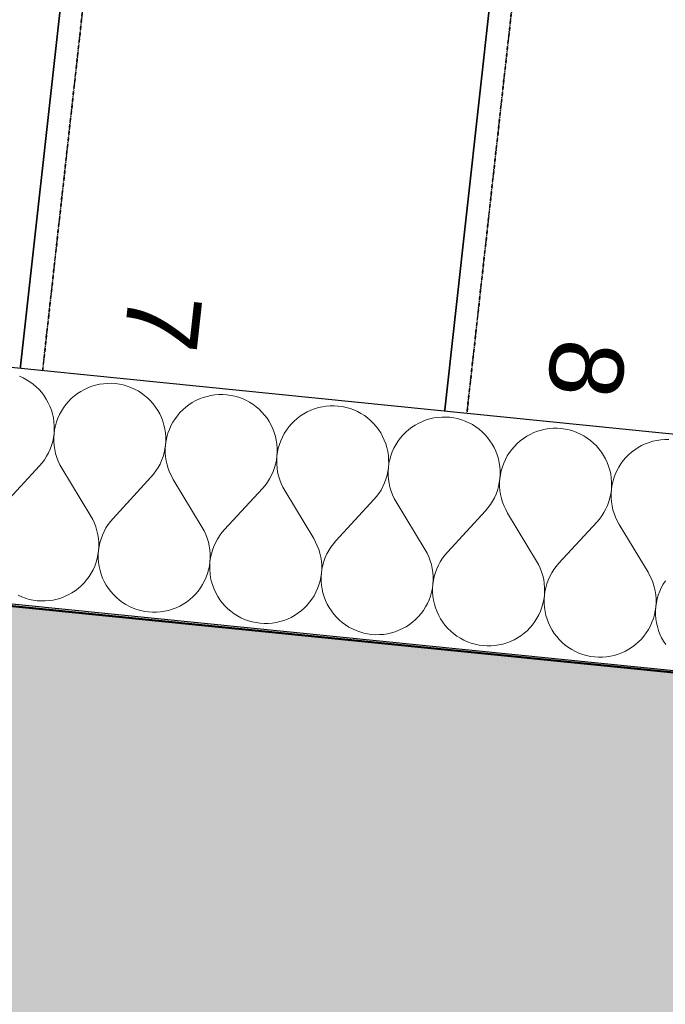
# Model space of a CAD drawing. Header units: millimetres. Extents: x -25972 to 4516, y -2839 to 20217.
# Tile 96 of 114: x -15325 to -14886, y 9234 to 9904. Entities that reach past the tile are written whole.
import ezdxf

# ---------------------------------------------------------------- set-up
doc = ezdxf.new("R2010")
doc.units = ezdxf.units.MM
doc.header["$MEASUREMENT"] = 0
doc.linetypes.add('Wipeout_Contour', pattern=[1000, 0, -1000])
doc.linetypes.add('Čerchovaná M', pattern=[4.5, 2.5, -0.85, 0.3, -0.85])
for name, color, linetype in [('7._POHLED ZÁPADNÍ_1_3D prvky fasada nove', 7, 'Continuous'), ('7._POHLED ZÁPADNÍ_1_Interiér - schodiště', 7, 'Continuous'), ('7._POHLED ZÁPADNÍ_1_Konstrukce - nosné', 7, 'Continuous'), ('7._POHLED ZÁPADNÍ_1_Nové_Interiér - schodiště', 7, 'Continuous'), ('7._POHLED ZÁPADNÍ_1_Nové_Konstrukce - nosné', 7, 'Continuous'), ('7._POHLED ZÁPADNÍ_1_Nové_Výplně – Řezové', 7, 'Continuous'), ('7._POHLED ZÁPADNÍ_1_Výplně – Řezové', 7, 'Continuous')]:
    doc.layers.add(name, color=color, linetype=linetype)
doc.styles.add('GENEROVANÝ_STYL_1', font='txt')

# ---------------------------------------------------------------- blocks, each defined once
blk = doc.blocks.new('*X38', base_point=(-26739.77, -6860.77))
at = {"layer": '7._POHLED ZÁPADNÍ_1_Nové_Výplně – Řezové', "color": 21, "linetype": 'Continuous', "lineweight": 20, "true_color": 0xffaaaa}
for p, q in [((-15322.99, 9659.91), (-15325.47, 9661.02)), ((-15320.59, 9658.62), (-15322.99, 9659.91)), ((-15318.29, 9657.16), (-15320.59, 9658.62)), ((-15316.11, 9655.55), (-15318.29, 9657.16)), ((-15314.04, 9653.78), (-15316.11, 9655.55)), ((-15312.1, 9651.87), (-15314.04, 9653.78)), ((-15310.31, 9649.82), (-15312.1, 9651.87)), ((-15283.68, 9650.71), (-15285.96, 9649.23)), ((-15281.3, 9652.03), (-15283.68, 9650.71)), ((-15278.83, 9653.18), (-15281.3, 9652.03)), ((-15276.29, 9654.15), (-15278.83, 9653.18)), ((-15273.68, 9654.93), (-15276.29, 9654.15)), ((-15271.03, 9655.53), (-15273.68, 9654.93)), ((-15268.34, 9655.93), (-15271.03, 9655.53)), ((-15265.63, 9656.15), (-15268.34, 9655.93)), ((-15262.91, 9656.16), (-15265.63, 9656.15)), ((-15260.19, 9655.99), (-15262.91, 9656.16)), ((-15257.5, 9655.62), (-15260.19, 9655.99)), ((-15254.83, 9655.06), (-15257.5, 9655.62)), ((-15252.22, 9654.31), (-15254.83, 9655.06)), ((-15249.66, 9653.37), (-15252.22, 9654.31)), ((-15247.18, 9652.26), (-15249.66, 9653.37)), ((-15244.79, 9650.97), (-15247.18, 9652.26)), ((-15242.49, 9649.52), (-15244.79, 9650.97)), ((-15308.66, 9647.65), (-15310.31, 9649.82)), ((-15307.18, 9645.37), (-15308.66, 9647.65)), ((-15305.86, 9642.99), (-15307.18, 9645.37)), ((-15292.08, 9643.85), (-15293.84, 9641.78)), ((-15290.17, 9645.79), (-15292.08, 9643.85)), ((-15288.12, 9647.58), (-15290.17, 9645.79)), ((-15285.96, 9649.23), (-15288.12, 9647.58)), ((-15240.3, 9647.9), (-15242.49, 9649.52)), ((-15238.23, 9646.13), (-15240.3, 9647.9)), ((-15236.3, 9644.22), (-15238.23, 9646.13)), ((-15234.5, 9642.17), (-15236.3, 9644.22)), ((-15205.49, 9644.39), (-15207.87, 9643.07)), ((-15203.03, 9645.53), (-15205.49, 9644.39)), ((-15200.48, 9646.5), (-15203.03, 9645.53)), ((-15197.88, 9647.29), (-15200.48, 9646.5)), ((-15195.22, 9647.88), (-15197.88, 9647.29)), ((-15192.53, 9648.29), (-15195.22, 9647.88)), ((-15189.82, 9648.5), (-15192.53, 9648.29)), ((-15187.1, 9648.52), (-15189.82, 9648.5)), ((-15184.39, 9648.34), (-15187.1, 9648.52)), ((-15181.69, 9647.97), (-15184.39, 9648.34)), ((-15179.03, 9647.41), (-15181.69, 9647.97)), ((-15176.41, 9646.66), (-15179.03, 9647.41)), ((-15173.86, 9645.73), (-15176.41, 9646.66)), ((-15171.38, 9644.61), (-15173.86, 9645.73)), ((-15168.98, 9643.32), (-15171.38, 9644.61)), ((-15304.72, 9640.53), (-15305.86, 9642.99)), ((-15303.75, 9637.98), (-15304.72, 9640.53)), ((-15302.97, 9635.38), (-15303.75, 9637.98)), ((-15296.91, 9637.29), (-15298.2, 9634.9)), ((-15295.46, 9639.59), (-15296.91, 9637.29)), ((-15293.84, 9641.78), (-15295.46, 9639.59)), ((-15232.86, 9640.01), (-15234.5, 9642.17)), ((-15231.37, 9637.73), (-15232.86, 9640.01)), ((-15230.06, 9635.35), (-15231.37, 9637.73)), ((-15214.36, 9638.14), (-15216.27, 9636.2)), ((-15212.32, 9639.94), (-15214.36, 9638.14)), ((-15210.15, 9641.58), (-15212.32, 9639.94)), ((-15207.87, 9643.07), (-15210.15, 9641.58)), ((-15166.68, 9641.87), (-15168.98, 9643.32)), ((-15164.49, 9640.25), (-15166.68, 9641.87)), ((-15162.43, 9638.48), (-15164.49, 9640.25)), ((-15160.49, 9636.57), (-15162.43, 9638.48)), ((-15127.22, 9637.89), (-15129.69, 9636.74)), ((-15124.68, 9638.85), (-15127.22, 9637.89)), ((-15122.07, 9639.64), (-15124.68, 9638.85)), ((-15119.42, 9640.23), (-15122.07, 9639.64)), ((-15116.73, 9640.64), (-15119.42, 9640.23)), ((-15114.02, 9640.85), (-15116.73, 9640.64)), ((-15111.3, 9640.87), (-15114.02, 9640.85)), ((-15108.58, 9640.69), (-15111.3, 9640.87)), ((-15105.89, 9640.32), (-15108.58, 9640.69)), ((-15103.22, 9639.76), (-15105.89, 9640.32)), ((-15100.61, 9639.01), (-15103.22, 9639.76)), ((-15098.05, 9638.08), (-15100.61, 9639.01)), ((-15095.57, 9636.96), (-15098.05, 9638.08)), ((-15093.17, 9635.68), (-15095.57, 9636.96)), ((-15302.37, 9632.72), (-15302.97, 9635.38)), ((-15301.97, 9630.03), (-15302.37, 9632.72)), ((-15299.31, 9632.41), (-15300.25, 9629.86)), ((-15298.2, 9634.9), (-15299.31, 9632.41)), ((-15228.91, 9632.88), (-15230.06, 9635.35)), ((-15227.94, 9630.34), (-15228.91, 9632.88)), ((-15227.16, 9627.73), (-15227.94, 9630.34)), ((-15219.65, 9631.95), (-15221.11, 9629.65)), ((-15218.04, 9634.13), (-15219.65, 9631.95)), ((-15216.27, 9636.2), (-15218.04, 9634.13)), ((-15158.7, 9634.53), (-15160.49, 9636.57)), ((-15157.05, 9632.36), (-15158.7, 9634.53)), ((-15155.57, 9630.08), (-15157.05, 9632.36)), ((-15154.25, 9627.7), (-15155.57, 9630.08)), ((-15138.55, 9630.49), (-15140.47, 9628.55)), ((-15136.51, 9632.29), (-15138.55, 9630.49)), ((-15134.34, 9633.93), (-15136.51, 9632.29)), ((-15132.07, 9635.42), (-15134.34, 9633.93)), ((-15129.69, 9636.74), (-15132.07, 9635.42)), ((-15090.88, 9634.22), (-15093.17, 9635.68)), ((-15088.69, 9632.6), (-15090.88, 9634.22)), ((-15086.62, 9630.83), (-15088.69, 9632.6)), ((-15084.69, 9628.92), (-15086.62, 9630.83)), ((-15051.41, 9630.24), (-15053.88, 9629.09)), ((-15048.87, 9631.21), (-15051.41, 9630.24)), ((-15046.27, 9631.99), (-15048.87, 9631.21)), ((-15043.61, 9632.59), (-15046.27, 9631.99)), ((-15040.92, 9632.99), (-15043.61, 9632.59)), ((-15038.21, 9633.2), (-15040.92, 9632.99)), ((-15035.49, 9633.22), (-15038.21, 9633.2)), ((-15032.77, 9633.04), (-15035.49, 9633.22)), ((-15030.08, 9632.67), (-15032.77, 9633.04)), ((-15027.42, 9632.11), (-15030.08, 9632.67)), ((-15024.8, 9631.36), (-15027.42, 9632.11)), ((-15022.25, 9630.43), (-15024.8, 9631.36)), ((-15019.77, 9629.32), (-15022.25, 9630.43)), ((-15301.76, 9627.32), (-15301.97, 9630.03)), ((-15301.92, 9621.89), (-15301.74, 9624.6)), ((-15301.55, 9624.58), (-15301.92, 9621.89)), ((-15301.74, 9624.6), (-15301.76, 9627.32)), ((-15300.99, 9627.24), (-15301.55, 9624.58)), ((-15300.25, 9629.86), (-15300.99, 9627.24)), ((-15226.57, 9625.08), (-15227.16, 9627.73)), ((-15226.16, 9622.38), (-15226.57, 9625.08)), ((-15223.51, 9624.77), (-15224.44, 9622.21)), ((-15222.4, 9627.25), (-15223.51, 9624.77)), ((-15221.11, 9629.65), (-15222.4, 9627.25)), ((-15153.1, 9625.23), (-15154.25, 9627.7)), ((-15152.14, 9622.69), (-15153.1, 9625.23)), ((-15143.85, 9624.3), (-15145.3, 9622)), ((-15142.23, 9626.49), (-15143.85, 9624.3)), ((-15140.47, 9628.55), (-15142.23, 9626.49)), ((-15082.89, 9626.88), (-15084.69, 9628.92)), ((-15081.25, 9624.71), (-15082.89, 9626.88)), ((-15079.76, 9622.43), (-15081.25, 9624.71)), ((-15060.71, 9624.64), (-15062.75, 9622.84)), ((-15058.54, 9626.28), (-15060.71, 9624.64)), ((-15056.26, 9627.77), (-15058.54, 9626.28)), ((-15053.88, 9629.09), (-15056.26, 9627.77)), ((-15017.37, 9628.03), (-15019.77, 9629.32)), ((-15015.07, 9626.57), (-15017.37, 9628.03)), ((-15012.88, 9624.95), (-15015.07, 9626.57)), ((-15010.82, 9623.19), (-15012.88, 9624.95)), ((-14973.07, 9623.56), (-14975.61, 9622.59)), ((-14970.46, 9624.34), (-14973.07, 9623.56)), ((-14967.81, 9624.94), (-14970.46, 9624.34)), ((-14965.12, 9625.34), (-14967.81, 9624.94)), ((-14962.4, 9625.55), (-14965.12, 9625.34)), ((-14959.68, 9625.57), (-14962.4, 9625.55)), ((-14956.97, 9625.4), (-14959.68, 9625.57)), ((-14954.27, 9625.03), (-14956.97, 9625.4)), ((-14951.61, 9624.47), (-14954.27, 9625.03)), ((-14949, 9623.72), (-14951.61, 9624.47)), ((-14946.44, 9622.78), (-14949, 9623.72)), ((-15302.85, 9616.53), (-15302.29, 9619.19)), ((-15302.29, 9619.19), (-15301.92, 9621.89)), ((-15301.92, 9621.89), (-15302.1, 9619.17)), ((-15302.1, 9619.17), (-15302.08, 9616.45)), ((-15225.95, 9619.67), (-15226.16, 9622.38)), ((-15226.12, 9614.24), (-15225.94, 9616.95)), ((-15225.75, 9616.93), (-15226.12, 9614.24)), ((-15225.94, 9616.95), (-15225.95, 9619.67)), ((-15225.19, 9619.6), (-15225.75, 9616.93)), ((-15224.44, 9622.21), (-15225.19, 9619.6)), ((-15151.36, 9620.08), (-15152.14, 9622.69)), ((-15150.76, 9617.43), (-15151.36, 9620.08)), ((-15150.36, 9614.74), (-15150.76, 9617.43)), ((-15147.7, 9617.12), (-15148.63, 9614.56)), ((-15146.59, 9619.6), (-15147.7, 9617.12)), ((-15145.3, 9622), (-15146.59, 9619.6)), ((-15078.44, 9620.05), (-15079.76, 9622.43)), ((-15077.3, 9617.58), (-15078.44, 9620.05)), ((-15076.33, 9615.04), (-15077.3, 9617.58)), ((-15066.43, 9618.84), (-15068.04, 9616.65)), ((-15064.66, 9620.91), (-15066.43, 9618.84)), ((-15062.75, 9622.84), (-15064.66, 9620.91)), ((-15008.88, 9621.27), (-15010.82, 9623.19)), ((-15007.09, 9619.23), (-15008.88, 9621.27)), ((-15005.44, 9617.06), (-15007.09, 9619.23)), ((-15003.96, 9614.78), (-15005.44, 9617.06)), ((-14984.9, 9616.99), (-14986.94, 9615.2)), ((-14982.73, 9618.64), (-14984.9, 9616.99)), ((-14980.45, 9620.12), (-14982.73, 9618.64)), ((-14978.08, 9621.44), (-14980.45, 9620.12)), ((-14975.61, 9622.59), (-14978.08, 9621.44)), ((-14943.96, 9621.67), (-14946.44, 9622.78)), ((-14941.56, 9620.38), (-14943.96, 9621.67)), ((-14939.27, 9618.92), (-14941.56, 9620.38)), ((-14937.08, 9617.31), (-14939.27, 9618.92)), ((-14935.01, 9615.54), (-14937.08, 9617.31)), ((-14894.66, 9616.69), (-14897.26, 9615.91)), ((-14892, 9617.29), (-14894.66, 9616.69)), ((-14889.31, 9617.69), (-14892, 9617.29)), ((-14886.6, 9617.91), (-14889.31, 9617.69)), ((-14883.88, 9617.92), (-14886.6, 9617.91)), ((-15305.66, 9608.88), (-15304.54, 9611.36)), ((-15304.54, 9611.36), (-15303.61, 9613.91)), ((-15303.61, 9613.91), (-15302.85, 9616.53)), ((-15302.08, 9616.45), (-15301.86, 9613.74)), ((-15301.86, 9613.74), (-15301.46, 9611.05)), ((-15301.46, 9611.05), (-15300.86, 9608.39)), ((-15227.05, 9608.88), (-15226.49, 9611.54)), ((-15226.49, 9611.54), (-15226.12, 9614.24)), ((-15226.12, 9614.24), (-15226.29, 9611.52)), ((-15226.29, 9611.52), (-15226.27, 9608.8)), ((-15150.15, 9612.02), (-15150.36, 9614.74)), ((-15150.13, 9609.3), (-15150.15, 9612.02)), ((-15149.38, 9611.95), (-15149.94, 9609.28)), ((-15148.63, 9614.56), (-15149.38, 9611.95)), ((-15075.55, 9612.43), (-15076.33, 9615.04)), ((-15074.96, 9609.78), (-15075.55, 9612.43)), ((-15070.78, 9611.95), (-15071.9, 9609.47)), ((-15069.5, 9614.35), (-15070.78, 9611.95)), ((-15068.04, 9616.65), (-15069.5, 9614.35)), ((-15002.64, 9612.4), (-15003.96, 9614.78)), ((-15001.49, 9609.94), (-15002.64, 9612.4)), ((-14990.62, 9611.19), (-14992.24, 9609)), ((-14988.85, 9613.26), (-14990.62, 9611.19)), ((-14986.94, 9615.2), (-14988.85, 9613.26)), ((-14933.07, 9613.63), (-14935.01, 9615.54)), ((-14931.28, 9611.58), (-14933.07, 9613.63)), ((-14929.64, 9609.41), (-14931.28, 9611.58)), ((-14906.93, 9610.99), (-14909.09, 9609.34)), ((-14904.65, 9612.48), (-14906.93, 9610.99)), ((-14902.27, 9613.8), (-14904.65, 9612.48)), ((-14899.8, 9614.94), (-14902.27, 9613.8)), ((-14897.26, 9615.91), (-14899.8, 9614.94)), ((-15310.02, 9602), (-15308.41, 9604.19)), ((-15308.41, 9604.19), (-15306.95, 9606.48)), ((-15306.95, 9606.48), (-15305.66, 9608.88)), ((-15300.86, 9608.39), (-15300.07, 9605.79)), ((-15300.07, 9605.79), (-15299.1, 9603.25)), ((-15229.85, 9601.23), (-15228.74, 9603.71)), ((-15228.74, 9603.71), (-15227.8, 9606.27)), ((-15227.8, 9606.27), (-15227.05, 9608.88)), ((-15226.27, 9608.8), (-15226.06, 9606.09)), ((-15226.06, 9606.09), (-15225.65, 9603.4)), ((-15225.65, 9603.4), (-15225.05, 9600.75)), ((-15151.24, 9601.23), (-15150.68, 9603.89)), ((-15150.68, 9603.89), (-15150.31, 9606.59)), ((-15150.31, 9606.59), (-15150.48, 9603.87)), ((-15150.48, 9603.87), (-15150.46, 9601.15)), ((-15150.31, 9606.59), (-15150.13, 9609.3)), ((-15149.94, 9609.28), (-15150.31, 9606.59)), ((-15074.55, 9607.09), (-15074.96, 9609.78)), ((-15074.34, 9604.38), (-15074.55, 9607.09)), ((-15074.33, 9601.66), (-15074.34, 9604.38)), ((-15073.58, 9604.3), (-15074.14, 9601.64)), ((-15072.83, 9606.92), (-15073.58, 9604.3)), ((-15071.9, 9609.47), (-15072.83, 9606.92)), ((-15000.53, 9607.39), (-15001.49, 9609.94)), ((-14999.74, 9604.79), (-15000.53, 9607.39)), ((-14999.15, 9602.13), (-14999.74, 9604.79)), ((-14994.98, 9604.31), (-14996.09, 9601.82)), ((-14993.69, 9606.7), (-14994.98, 9604.31)), ((-14992.24, 9609), (-14993.69, 9606.7)), ((-14928.15, 9607.13), (-14929.64, 9609.41)), ((-14926.83, 9604.75), (-14928.15, 9607.13)), ((-14925.69, 9602.29), (-14926.83, 9604.75)), ((-14914.82, 9603.54), (-14916.43, 9601.35)), ((-14913.05, 9605.61), (-14914.82, 9603.54)), ((-14911.14, 9607.55), (-14913.05, 9605.61)), ((-14909.09, 9609.34), (-14911.14, 9607.55)), ((-15337.59, 9571.9), (-15311.79, 9599.93)), ((-15311.79, 9599.93), (-15310.02, 9602)), ((-15299.1, 9603.25), (-15297.95, 9600.78)), ((-15297.95, 9600.78), (-15296.63, 9598.4)), ((-15276.95, 9565.79), (-15296.63, 9598.4)), ((-15232.6, 9596.54), (-15231.14, 9598.84)), ((-15231.14, 9598.84), (-15229.85, 9601.23)), ((-15225.05, 9600.75), (-15224.27, 9598.14)), ((-15224.27, 9598.14), (-15223.3, 9595.6)), ((-15152.93, 9596.06), (-15151.99, 9598.62)), ((-15151.99, 9598.62), (-15151.24, 9601.23)), ((-15150.46, 9601.15), (-15150.25, 9598.44)), ((-15150.25, 9598.44), (-15149.84, 9595.75)), ((-15074.88, 9596.25), (-15074.5, 9598.94)), ((-15074.5, 9598.94), (-15074.68, 9596.23)), ((-15074.5, 9598.94), (-15074.33, 9601.66)), ((-15074.14, 9601.64), (-15074.5, 9598.94)), ((-14998.75, 9599.44), (-14999.15, 9602.13)), ((-14998.54, 9596.73), (-14998.75, 9599.44)), ((-14998.52, 9594.01), (-14998.54, 9596.73)), ((-14997.77, 9596.65), (-14998.33, 9593.99)), ((-14997.02, 9599.27), (-14997.77, 9596.65)), ((-14996.09, 9601.82), (-14997.02, 9599.27)), ((-14924.72, 9599.74), (-14925.69, 9602.29)), ((-14923.94, 9597.14), (-14924.72, 9599.74)), ((-14923.34, 9594.48), (-14923.94, 9597.14)), ((-14919.17, 9596.66), (-14920.29, 9594.17)), ((-14917.89, 9599.05), (-14919.17, 9596.66)), ((-14916.43, 9601.35), (-14917.89, 9599.05)), ((-15261.79, 9564.26), (-15235.99, 9592.28)), ((-15235.99, 9592.28), (-15234.22, 9594.35)), ((-15234.22, 9594.35), (-15232.6, 9596.54)), ((-15223.3, 9595.6), (-15222.15, 9593.13)), ((-15222.15, 9593.13), (-15220.83, 9590.76)), ((-15201.14, 9558.14), (-15220.83, 9590.76)), ((-15156.79, 9588.89), (-15155.34, 9591.19)), ((-15155.34, 9591.19), (-15154.05, 9593.58)), ((-15154.05, 9593.58), (-15152.93, 9596.06)), ((-15149.84, 9595.75), (-15149.25, 9593.1)), ((-15149.25, 9593.1), (-15148.46, 9590.49)), ((-15148.46, 9590.49), (-15147.49, 9587.95)), ((-15077.13, 9588.42), (-15076.19, 9590.97)), ((-15076.19, 9590.97), (-15075.44, 9593.58)), ((-15075.44, 9593.58), (-15074.88, 9596.25)), ((-15074.68, 9596.23), (-15074.66, 9593.51)), ((-15074.66, 9593.51), (-15074.45, 9590.79)), ((-15074.45, 9590.79), (-15074.04, 9588.1)), ((-14999.07, 9588.6), (-14998.7, 9591.29)), ((-14998.7, 9591.29), (-14998.87, 9588.58)), ((-14998.7, 9591.29), (-14998.52, 9594.01)), ((-14998.33, 9593.99), (-14998.7, 9591.29)), ((-14922.94, 9591.79), (-14923.34, 9594.48)), ((-14922.73, 9589.08), (-14922.94, 9591.79)), ((-14921.22, 9591.62), (-14921.97, 9589)), ((-14920.29, 9594.17), (-14921.22, 9591.62)), ((-15185.98, 9556.61), (-15160.18, 9584.64)), ((-15160.18, 9584.64), (-15158.41, 9586.7)), ((-15158.41, 9586.7), (-15156.79, 9588.89)), ((-15147.49, 9587.95), (-15146.34, 9585.49)), ((-15146.34, 9585.49), (-15145.02, 9583.11)), ((-15080.99, 9581.24), (-15079.53, 9583.54)), ((-15079.53, 9583.54), (-15078.24, 9585.93)), ((-15078.24, 9585.93), (-15077.13, 9588.42)), ((-15074.04, 9588.1), (-15073.44, 9585.45)), ((-15073.44, 9585.45), (-15072.65, 9582.85)), ((-15001.32, 9580.77), (-15000.38, 9583.32)), ((-15000.38, 9583.32), (-14999.63, 9585.94)), ((-14999.63, 9585.94), (-14999.07, 9588.6)), ((-14998.87, 9588.58), (-14998.85, 9585.86)), ((-14998.85, 9585.86), (-14998.64, 9583.15)), ((-14923.26, 9580.95), (-14922.89, 9583.65)), ((-14922.89, 9583.65), (-14923.07, 9580.93)), ((-14922.89, 9583.65), (-14922.71, 9586.36)), ((-14922.52, 9586.34), (-14922.89, 9583.65)), ((-14922.71, 9586.36), (-14922.73, 9589.08)), ((-14921.97, 9589), (-14922.52, 9586.34)), ((-15125.34, 9550.49), (-15145.02, 9583.11)), ((-15110.18, 9548.96), (-15084.38, 9576.99)), ((-15084.38, 9576.99), (-15082.61, 9579.05)), ((-15082.61, 9579.05), (-15080.99, 9581.24)), ((-15072.65, 9582.85), (-15071.69, 9580.3)), ((-15071.69, 9580.3), (-15070.54, 9577.84)), ((-15070.54, 9577.84), (-15069.22, 9575.46)), ((-15003.73, 9575.89), (-15002.44, 9578.29)), ((-15002.44, 9578.29), (-15001.32, 9580.77)), ((-14998.64, 9583.15), (-14998.23, 9580.46)), ((-14998.23, 9580.46), (-14997.63, 9577.8)), ((-14997.63, 9577.8), (-14996.85, 9575.2)), ((-14924.58, 9575.67), (-14923.83, 9578.29)), ((-14923.83, 9578.29), (-14923.26, 9580.95)), ((-14923.07, 9580.93), (-14923.05, 9578.21)), ((-14923.05, 9578.21), (-14922.83, 9575.5)), ((-15049.53, 9542.84), (-15069.22, 9575.46)), ((-15008.57, 9569.34), (-15006.8, 9571.41)), ((-15006.8, 9571.41), (-15005.18, 9573.59)), ((-15005.18, 9573.59), (-15003.73, 9575.89)), ((-14996.85, 9575.2), (-14995.88, 9572.66)), ((-14995.88, 9572.66), (-14994.73, 9570.19)), ((-14994.73, 9570.19), (-14993.41, 9567.81)), ((-14927.92, 9568.24), (-14926.63, 9570.64)), ((-14926.63, 9570.64), (-14925.51, 9573.12)), ((-14925.51, 9573.12), (-14924.58, 9575.67)), ((-14922.83, 9575.5), (-14922.43, 9572.81)), ((-14922.43, 9572.81), (-14921.83, 9570.15)), ((-14921.83, 9570.15), (-14921.04, 9567.55)), ((-15275.63, 9563.41), (-15276.95, 9565.79)), ((-15274.48, 9560.94), (-15275.63, 9563.41)), ((-15261.79, 9564.26), (-15263.56, 9562.19)), ((-15034.37, 9541.31), (-15008.57, 9569.34)), ((-14973.73, 9535.19), (-14993.41, 9567.81)), ((-14932.77, 9561.69), (-14931, 9563.76)), ((-14931, 9563.76), (-14929.38, 9565.95)), ((-14929.38, 9565.95), (-14927.92, 9568.24)), ((-14921.04, 9567.55), (-14920.07, 9565.01)), ((-14920.07, 9565.01), (-14918.93, 9562.54)), ((-15273.51, 9558.4), (-15274.48, 9560.94)), ((-15272.72, 9555.8), (-15273.51, 9558.4)), ((-15266.63, 9557.71), (-15267.92, 9555.31)), ((-15265.18, 9560), (-15266.63, 9557.71)), ((-15263.56, 9562.19), (-15265.18, 9560)), ((-15199.82, 9555.76), (-15201.14, 9558.14)), ((-15185.98, 9556.61), (-15187.75, 9554.54)), ((-14958.57, 9533.66), (-14932.77, 9561.69)), ((-14918.93, 9562.54), (-14917.6, 9560.16)), ((-14897.92, 9527.55), (-14917.6, 9560.16)), ((-15272.13, 9553.14), (-15272.72, 9555.8)), ((-15271.72, 9550.45), (-15272.13, 9553.14)), ((-15271.51, 9547.74), (-15271.72, 9550.45)), ((-15269.98, 9550.28), (-15270.73, 9547.66)), ((-15269.04, 9552.83), (-15269.98, 9550.28)), ((-15267.92, 9555.31), (-15269.04, 9552.83)), ((-15198.67, 9553.29), (-15199.82, 9555.76)), ((-15197.7, 9550.75), (-15198.67, 9553.29)), ((-15196.92, 9548.15), (-15197.7, 9550.75)), ((-15190.83, 9550.06), (-15192.12, 9547.66)), ((-15189.37, 9552.36), (-15190.83, 9550.06)), ((-15187.75, 9554.54), (-15189.37, 9552.36)), ((-15124.02, 9548.11), (-15125.34, 9550.49)), ((-15271.66, 9542.3), (-15271.49, 9545.02)), ((-15271.29, 9545), (-15271.66, 9542.3)), ((-15271.49, 9545.02), (-15271.51, 9547.74)), ((-15270.73, 9547.66), (-15271.29, 9545)), ((-15196.32, 9545.49), (-15196.92, 9548.15)), ((-15195.91, 9542.8), (-15196.32, 9545.49)), ((-15193.23, 9545.18), (-15194.17, 9542.63)), ((-15192.12, 9547.66), (-15193.23, 9545.18)), ((-15122.87, 9545.65), (-15124.02, 9548.11)), ((-15121.9, 9543.1), (-15122.87, 9545.65)), ((-15121.11, 9540.5), (-15121.9, 9543.1)), ((-15113.57, 9544.71), (-15115.02, 9542.41)), ((-15111.95, 9546.89), (-15113.57, 9544.71)), ((-15110.18, 9548.96), (-15111.95, 9546.89)), ((-15273.34, 9534.33), (-15272.59, 9536.95)), ((-15272.59, 9536.95), (-15272.03, 9539.61)), ((-15272.03, 9539.61), (-15271.66, 9542.3)), ((-15271.66, 9542.3), (-15271.84, 9539.59)), ((-15271.84, 9539.59), (-15271.82, 9536.87)), ((-15271.82, 9536.87), (-15271.61, 9534.16)), ((-15195.7, 9540.09), (-15195.91, 9542.8)), ((-15195.86, 9534.66), (-15195.68, 9537.37)), ((-15195.48, 9537.35), (-15195.86, 9534.66)), ((-15195.68, 9537.37), (-15195.7, 9540.09)), ((-15194.92, 9540.01), (-15195.48, 9537.35)), ((-15194.17, 9542.63), (-15194.92, 9540.01)), ((-15120.52, 9537.85), (-15121.11, 9540.5)), ((-15120.11, 9535.16), (-15120.52, 9537.85)), ((-15117.43, 9537.53), (-15118.36, 9534.98)), ((-15116.31, 9540.02), (-15117.43, 9537.53)), ((-15115.02, 9542.41), (-15116.31, 9540.02)), ((-15048.21, 9540.46), (-15049.53, 9542.84)), ((-15047.06, 9538), (-15048.21, 9540.46)), ((-15046.09, 9535.46), (-15047.06, 9538)), ((-15037.76, 9537.06), (-15039.22, 9534.76)), ((-15036.14, 9539.25), (-15037.76, 9537.06)), ((-15034.37, 9541.31), (-15036.14, 9539.25)), ((-15275.38, 9529.29), (-15274.27, 9531.77)), ((-15274.27, 9531.77), (-15273.34, 9534.33)), ((-15271.61, 9534.16), (-15271.21, 9531.47)), ((-15271.21, 9531.47), (-15270.62, 9528.81)), ((-15196.78, 9529.3), (-15196.22, 9531.96)), ((-15196.22, 9531.96), (-15195.86, 9534.66)), ((-15195.86, 9534.66), (-15196.03, 9531.94)), ((-15196.03, 9531.94), (-15196.02, 9529.22)), ((-15119.9, 9532.44), (-15120.11, 9535.16)), ((-15120.05, 9527.01), (-15119.88, 9529.72)), ((-15119.68, 9529.7), (-15120.05, 9527.01)), ((-15119.88, 9529.72), (-15119.9, 9532.44)), ((-15119.12, 9532.37), (-15119.68, 9529.7)), ((-15118.36, 9534.98), (-15119.12, 9532.37)), ((-15045.31, 9532.85), (-15046.09, 9535.46)), ((-15044.71, 9530.2), (-15045.31, 9532.85)), ((-15044.3, 9527.51), (-15044.71, 9530.2)), ((-15041.62, 9529.89), (-15042.56, 9527.33)), ((-15040.51, 9532.37), (-15041.62, 9529.89)), ((-15039.22, 9534.76), (-15040.51, 9532.37)), ((-14972.41, 9532.82), (-14973.73, 9535.19)), ((-14971.26, 9530.35), (-14972.41, 9532.82)), ((-14970.29, 9527.81), (-14971.26, 9530.35)), ((-14960.34, 9531.6), (-14961.95, 9529.41)), ((-14958.57, 9533.66), (-14960.34, 9531.6)), ((-15279.74, 9522.41), (-15278.12, 9524.6)), ((-15278.12, 9524.6), (-15276.67, 9526.9)), ((-15276.67, 9526.9), (-15275.38, 9529.29)), ((-15270.62, 9528.81), (-15269.83, 9526.21)), ((-15269.83, 9526.21), (-15268.87, 9523.66)), ((-15268.87, 9523.66), (-15267.72, 9521.19)), ((-15199.58, 9521.64), (-15198.46, 9524.13)), ((-15198.46, 9524.13), (-15197.53, 9526.68)), ((-15197.53, 9526.68), (-15196.78, 9529.3)), ((-15196.02, 9529.22), (-15195.81, 9526.51)), ((-15195.81, 9526.51), (-15195.4, 9523.82)), ((-15195.4, 9523.82), (-15194.81, 9521.16)), ((-15120.98, 9521.65), (-15120.42, 9524.31)), ((-15120.42, 9524.31), (-15120.05, 9527.01)), ((-15120.05, 9527.01), (-15120.23, 9524.29)), ((-15120.23, 9524.29), (-15120.21, 9521.57)), ((-15044.09, 9524.8), (-15044.3, 9527.51)), ((-15044.07, 9522.08), (-15044.09, 9524.8)), ((-15043.31, 9524.72), (-15043.87, 9522.06)), ((-15042.56, 9527.33), (-15043.31, 9524.72)), ((-14969.5, 9525.2), (-14970.29, 9527.81)), ((-14968.9, 9522.55), (-14969.5, 9525.2)), ((-14964.7, 9524.72), (-14965.82, 9522.24)), ((-14963.41, 9527.11), (-14964.7, 9524.72)), ((-14961.95, 9529.41), (-14963.41, 9527.11)), ((-14896.6, 9525.17), (-14897.92, 9527.55)), ((-14895.45, 9522.7), (-14896.6, 9525.17)), ((-15287.63, 9514.96), (-15285.46, 9516.61)), ((-15285.46, 9516.61), (-15283.42, 9518.4)), ((-15283.42, 9518.4), (-15281.51, 9520.34)), ((-15281.51, 9520.34), (-15279.74, 9522.41)), ((-15267.72, 9521.19), (-15266.4, 9518.82)), ((-15266.4, 9518.82), (-15264.92, 9516.54)), ((-15264.92, 9516.54), (-15263.27, 9514.37)), ((-15203.93, 9514.76), (-15202.32, 9516.95)), ((-15202.32, 9516.95), (-15200.86, 9519.25)), ((-15200.86, 9519.25), (-15199.58, 9521.64)), ((-15194.81, 9521.16), (-15194.03, 9518.56)), ((-15194.03, 9518.56), (-15193.06, 9516.01)), ((-15123.77, 9514), (-15122.66, 9516.48)), ((-15122.66, 9516.48), (-15121.72, 9519.03)), ((-15121.72, 9519.03), (-15120.98, 9521.65)), ((-15120.21, 9521.57), (-15120, 9518.86)), ((-15120, 9518.86), (-15119.6, 9516.17)), ((-15119.6, 9516.17), (-15119, 9513.52)), ((-15045.17, 9514), (-15044.61, 9516.66)), ((-15044.61, 9516.66), (-15044.24, 9519.36)), ((-15044.24, 9519.36), (-15044.42, 9516.65)), ((-15044.42, 9516.65), (-15044.41, 9513.93)), ((-15044.24, 9519.36), (-15044.07, 9522.08)), ((-15043.87, 9522.06), (-15044.24, 9519.36)), ((-14968.5, 9519.86), (-14968.9, 9522.55)), ((-14968.28, 9517.15), (-14968.5, 9519.86)), ((-14968.26, 9514.43), (-14968.28, 9517.15)), ((-14967.5, 9517.07), (-14968.07, 9514.41)), ((-14966.75, 9519.68), (-14967.5, 9517.07)), ((-14965.82, 9522.24), (-14966.75, 9519.68)), ((-14894.48, 9520.16), (-14895.45, 9522.7)), ((-14893.7, 9517.56), (-14894.48, 9520.16)), ((-14893.1, 9514.9), (-14893.7, 9517.56)), ((-14888.9, 9517.07), (-14890.01, 9514.59)), ((-14887.61, 9519.47), (-14888.9, 9517.07)), ((-14886.15, 9521.76), (-14887.61, 9519.47)), ((-15326.4, 9511.93), (-15323.92, 9510.82)), ((-15323.92, 9510.82), (-15321.36, 9509.88)), ((-15321.36, 9509.88), (-15318.75, 9509.13)), ((-15299.9, 9509.26), (-15297.29, 9510.04)), ((-15297.29, 9510.04), (-15294.75, 9511.01)), ((-15294.75, 9511.01), (-15292.28, 9512.15)), ((-15292.28, 9512.15), (-15289.9, 9513.47)), ((-15289.9, 9513.47), (-15287.63, 9514.96)), ((-15263.27, 9514.37), (-15261.48, 9512.32)), ((-15261.48, 9512.32), (-15259.54, 9510.41)), ((-15259.54, 9510.41), (-15257.48, 9508.64)), ((-15209.65, 9508.96), (-15207.61, 9510.75)), ((-15207.61, 9510.75), (-15205.7, 9512.69)), ((-15205.7, 9512.69), (-15203.93, 9514.76)), ((-15193.06, 9516.01), (-15191.92, 9513.55)), ((-15191.92, 9513.55), (-15190.6, 9511.17)), ((-15190.6, 9511.17), (-15189.11, 9508.89)), ((-15126.51, 9509.3), (-15125.06, 9511.6)), ((-15125.06, 9511.6), (-15123.77, 9514)), ((-15119, 9513.52), (-15118.22, 9510.91)), ((-15118.22, 9510.91), (-15117.26, 9508.37)), ((-15046.85, 9508.83), (-15045.92, 9511.39)), ((-15045.92, 9511.39), (-15045.17, 9514)), ((-15044.41, 9513.93), (-15044.2, 9511.21)), ((-15044.2, 9511.21), (-15043.79, 9508.52)), ((-14968.81, 9509.02), (-14968.44, 9511.71)), ((-14968.44, 9511.71), (-14968.62, 9509)), ((-14968.44, 9511.71), (-14968.26, 9514.43)), ((-14968.07, 9514.41), (-14968.44, 9511.71)), ((-14892.69, 9512.21), (-14893.1, 9514.9)), ((-14892.48, 9509.5), (-14892.69, 9512.21)), ((-14892.46, 9506.78), (-14892.48, 9509.5)), ((-14890.95, 9512.04), (-14891.7, 9509.42)), ((-14890.01, 9514.59), (-14890.95, 9512.04)), ((-15318.75, 9509.13), (-15316.09, 9508.57)), ((-15316.09, 9508.57), (-15313.39, 9508.2)), ((-15313.39, 9508.2), (-15310.68, 9508.02)), ((-15310.68, 9508.02), (-15307.96, 9508.04)), ((-15307.96, 9508.04), (-15305.24, 9508.25)), ((-15305.24, 9508.25), (-15302.55, 9508.66)), ((-15302.55, 9508.66), (-15299.9, 9509.26)), ((-15257.48, 9508.64), (-15255.29, 9507.03)), ((-15255.29, 9507.03), (-15252.99, 9505.57)), ((-15252.99, 9505.57), (-15250.59, 9504.28)), ((-15250.59, 9504.28), (-15248.11, 9503.17)), ((-15248.11, 9503.17), (-15245.56, 9502.23)), ((-15221.49, 9502.39), (-15218.95, 9503.36)), ((-15218.95, 9503.36), (-15216.48, 9504.51)), ((-15216.48, 9504.51), (-15214.1, 9505.83)), ((-15214.1, 9505.83), (-15211.82, 9507.31)), ((-15211.82, 9507.31), (-15209.65, 9508.96)), ((-15189.11, 9508.89), (-15187.47, 9506.72)), ((-15187.47, 9506.72), (-15185.67, 9504.68)), ((-15185.67, 9504.68), (-15183.74, 9502.76)), ((-15183.74, 9502.76), (-15181.67, 9501)), ((-15133.85, 9501.31), (-15131.8, 9503.11)), ((-15131.8, 9503.11), (-15129.89, 9505.04)), ((-15129.89, 9505.04), (-15128.13, 9507.11)), ((-15128.13, 9507.11), (-15126.51, 9509.3)), ((-15117.26, 9508.37), (-15116.11, 9505.9)), ((-15116.11, 9505.9), (-15114.79, 9503.52)), ((-15114.79, 9503.52), (-15113.31, 9501.24)), ((-15050.71, 9501.65), (-15049.25, 9503.95)), ((-15049.25, 9503.95), (-15047.96, 9506.35)), ((-15047.96, 9506.35), (-15046.85, 9508.83)), ((-15043.79, 9508.52), (-15043.2, 9505.87)), ((-15043.2, 9505.87), (-15042.42, 9503.26)), ((-15042.42, 9503.26), (-15041.45, 9500.72)), ((-14971.05, 9501.18), (-14970.11, 9503.74)), ((-14970.11, 9503.74), (-14969.37, 9506.35)), ((-14969.37, 9506.35), (-14968.81, 9509.02)), ((-14968.62, 9509), (-14968.6, 9506.28)), ((-14968.6, 9506.28), (-14968.39, 9503.56)), ((-14968.39, 9503.56), (-14967.99, 9500.87)), ((-14893, 9501.37), (-14892.63, 9504.06)), ((-14892.63, 9504.06), (-14892.81, 9501.35)), ((-14892.63, 9504.06), (-14892.46, 9506.78)), ((-14892.26, 9506.76), (-14892.63, 9504.06)), ((-14891.7, 9509.42), (-14892.26, 9506.76)), ((-15245.56, 9502.23), (-15242.94, 9501.48)), ((-15242.94, 9501.48), (-15240.28, 9500.92)), ((-15240.28, 9500.92), (-15237.58, 9500.55)), ((-15237.58, 9500.55), (-15234.87, 9500.38)), ((-15234.87, 9500.38), (-15232.15, 9500.39)), ((-15232.15, 9500.39), (-15229.44, 9500.61)), ((-15229.44, 9500.61), (-15226.75, 9501.01)), ((-15226.75, 9501.01), (-15224.09, 9501.61)), ((-15224.09, 9501.61), (-15221.49, 9502.39)), ((-15181.67, 9501), (-15179.48, 9499.38)), ((-15179.48, 9499.38), (-15177.18, 9497.92)), ((-15177.18, 9497.92), (-15174.79, 9496.63)), ((-15174.79, 9496.63), (-15172.31, 9495.52)), ((-15143.14, 9495.71), (-15140.67, 9496.86)), ((-15140.67, 9496.86), (-15138.29, 9498.18)), ((-15138.29, 9498.18), (-15136.02, 9499.67)), ((-15136.02, 9499.67), (-15133.85, 9501.31)), ((-15113.31, 9501.24), (-15111.66, 9499.07)), ((-15111.66, 9499.07), (-15109.87, 9497.03)), ((-15109.87, 9497.03), (-15107.93, 9495.12)), ((-15056, 9495.46), (-15054.09, 9497.4)), ((-15054.09, 9497.4), (-15052.32, 9499.46)), ((-15052.32, 9499.46), (-15050.71, 9501.65)), ((-15041.45, 9500.72), (-15040.3, 9498.25)), ((-15040.3, 9498.25), (-15038.99, 9495.87)), ((-14974.9, 9494), (-14973.45, 9496.3)), ((-14973.45, 9496.3), (-14972.16, 9498.7)), ((-14972.16, 9498.7), (-14971.05, 9501.18)), ((-14967.99, 9500.87), (-14967.39, 9498.22)), ((-14967.39, 9498.22), (-14966.61, 9495.61)), ((-14895.24, 9493.54), (-14894.31, 9496.09)), ((-14894.31, 9496.09), (-14893.56, 9498.71)), ((-14893.56, 9498.71), (-14893, 9501.37)), ((-14892.81, 9501.35), (-14892.79, 9498.63)), ((-14892.79, 9498.63), (-14892.58, 9495.92)), ((-15172.31, 9495.52), (-15169.75, 9494.59)), ((-15169.75, 9494.59), (-15167.14, 9493.84)), ((-15167.14, 9493.84), (-15164.47, 9493.27)), ((-15164.47, 9493.27), (-15161.78, 9492.91)), ((-15161.78, 9492.91), (-15159.06, 9492.73)), ((-15159.06, 9492.73), (-15156.34, 9492.75)), ((-15156.34, 9492.75), (-15153.63, 9492.96)), ((-15153.63, 9492.96), (-15150.94, 9493.36)), ((-15150.94, 9493.36), (-15148.29, 9493.96)), ((-15148.29, 9493.96), (-15145.68, 9494.74)), ((-15145.68, 9494.74), (-15143.14, 9495.71)), ((-15107.93, 9495.12), (-15105.87, 9493.35)), ((-15105.87, 9493.35), (-15103.68, 9491.73)), ((-15103.68, 9491.73), (-15101.38, 9490.27)), ((-15101.38, 9490.27), (-15098.98, 9488.99)), ((-15064.87, 9489.21), (-15062.49, 9490.53)), ((-15062.49, 9490.53), (-15060.21, 9492.02)), ((-15060.21, 9492.02), (-15058.04, 9493.66)), ((-15058.04, 9493.66), (-15056, 9495.46)), ((-15038.99, 9495.87), (-15037.5, 9493.59)), ((-15037.5, 9493.59), (-15035.86, 9491.42)), ((-15035.86, 9491.42), (-15034.06, 9489.38)), ((-15034.06, 9489.38), (-15032.13, 9487.47)), ((-14980.19, 9487.81), (-14978.28, 9489.75)), ((-14978.28, 9489.75), (-14976.52, 9491.82)), ((-14976.52, 9491.82), (-14974.9, 9494)), ((-14966.61, 9495.61), (-14965.64, 9493.07)), ((-14965.64, 9493.07), (-14964.5, 9490.6)), ((-14964.5, 9490.6), (-14963.18, 9488.22)), ((-14897.64, 9488.66), (-14896.35, 9491.05)), ((-14896.35, 9491.05), (-14895.24, 9493.54)), ((-14892.58, 9495.92), (-14892.18, 9493.23)), ((-14892.18, 9493.23), (-14891.59, 9490.57)), ((-14891.59, 9490.57), (-14890.8, 9487.97)), ((-15098.98, 9488.99), (-15096.5, 9487.87)), ((-15096.5, 9487.87), (-15093.95, 9486.94)), ((-15093.95, 9486.94), (-15091.33, 9486.19)), ((-15091.33, 9486.19), (-15088.67, 9485.63)), ((-15088.67, 9485.63), (-15085.97, 9485.26)), ((-15085.97, 9485.26), (-15083.26, 9485.08)), ((-15083.26, 9485.08), (-15080.54, 9485.1)), ((-15080.54, 9485.1), (-15077.83, 9485.31)), ((-15077.83, 9485.31), (-15075.14, 9485.72)), ((-15075.14, 9485.72), (-15072.48, 9486.31)), ((-15072.48, 9486.31), (-15069.88, 9487.1)), ((-15069.88, 9487.1), (-15067.33, 9488.06)), ((-15067.33, 9488.06), (-15064.87, 9489.21)), ((-15032.13, 9487.47), (-15030.06, 9485.7)), ((-15030.06, 9485.7), (-15027.87, 9484.08)), ((-15027.87, 9484.08), (-15025.57, 9482.63)), ((-14989.06, 9481.56), (-14986.68, 9482.88)), ((-14986.68, 9482.88), (-14984.4, 9484.37)), ((-14984.4, 9484.37), (-14982.24, 9486.01)), ((-14982.24, 9486.01), (-14980.19, 9487.81)), ((-14963.18, 9488.22), (-14961.7, 9485.94)), ((-14961.7, 9485.94), (-14960.05, 9483.78)), ((-14960.05, 9483.78), (-14958.26, 9481.73)), ((-14902.48, 9482.1), (-14900.71, 9484.17)), ((-14900.71, 9484.17), (-14899.09, 9486.36)), ((-14899.09, 9486.36), (-14897.64, 9488.66)), ((-14890.8, 9487.97), (-14889.84, 9485.42)), ((-14889.84, 9485.42), (-14888.69, 9482.96)), ((-14888.69, 9482.96), (-14887.37, 9480.58)), ((-15025.57, 9482.63), (-15023.18, 9481.34)), ((-15023.18, 9481.34), (-15020.7, 9480.22)), ((-15020.7, 9480.22), (-15018.14, 9479.29)), ((-15018.14, 9479.29), (-15015.53, 9478.54)), ((-15015.53, 9478.54), (-15012.86, 9477.98)), ((-15012.86, 9477.98), (-15010.17, 9477.61)), ((-15010.17, 9477.61), (-15007.45, 9477.43)), ((-15007.45, 9477.43), (-15004.73, 9477.45)), ((-15004.73, 9477.45), (-15002.02, 9477.66)), ((-15002.02, 9477.66), (-14999.33, 9478.07)), ((-14999.33, 9478.07), (-14996.68, 9478.66)), ((-14996.68, 9478.66), (-14994.07, 9479.45)), ((-14994.07, 9479.45), (-14991.53, 9480.42)), ((-14991.53, 9480.42), (-14989.06, 9481.56)), ((-14958.26, 9481.73), (-14956.32, 9479.82)), ((-14956.32, 9479.82), (-14954.25, 9478.05)), ((-14954.25, 9478.05), (-14952.07, 9476.43)), ((-14952.07, 9476.43), (-14949.77, 9474.98)), ((-14910.88, 9475.23), (-14908.6, 9476.72)), ((-14908.6, 9476.72), (-14906.43, 9478.37)), ((-14906.43, 9478.37), (-14904.39, 9480.16)), ((-14904.39, 9480.16), (-14902.48, 9482.1)), ((-14887.37, 9480.58), (-14885.89, 9478.3)), ((-14949.77, 9474.98), (-14947.37, 9473.69)), ((-14947.37, 9473.69), (-14944.89, 9472.58)), ((-14944.89, 9472.58), (-14942.33, 9471.64)), ((-14942.33, 9471.64), (-14939.72, 9470.89)), ((-14939.72, 9470.89), (-14937.06, 9470.33)), ((-14937.06, 9470.33), (-14934.36, 9469.96)), ((-14934.36, 9469.96), (-14931.65, 9469.79)), ((-14931.65, 9469.79), (-14928.93, 9469.8)), ((-14928.93, 9469.8), (-14926.21, 9470.02)), ((-14926.21, 9470.02), (-14923.52, 9470.42)), ((-14923.52, 9470.42), (-14920.87, 9471.02)), ((-14920.87, 9471.02), (-14918.26, 9471.8)), ((-14918.26, 9471.8), (-14915.72, 9472.77)), ((-14915.72, 9472.77), (-14913.26, 9473.91)), ((-14913.26, 9473.91), (-14910.88, 9475.23))]:
    blk.add_line(p, q, dxfattribs=at)

msp = doc.modelspace()

# ---------------------------------------------------------------- linework, layer by layer
at = {"layer": '7._POHLED ZÁPADNÍ_1_Nové_Interiér - schodiště', "color": 1, "linetype": 'Continuous', "lineweight": 25}
for p, q in [((-15325.09, 9663.86), (-15225.91, 10558.38)), ((-15225.91, 10558.38), (-15325.09, 9663.86)), ((-15036.85, 9631.9), (-14937.67, 10526.42)), ((-14937.67, 10526.42), (-15036.85, 9631.9)), ((-14460.38, 9567.99), (-17054.49, 9855.61)), ((-17055.81, 9843.68), (-14461.71, 9556.06)), ((-15613.32, 9695.82), (-15325.09, 9663.86)), ((-15325.09, 9663.86), (-15036.85, 9631.9)), ((-15036.85, 9631.9), (-14748.62, 9599.95))]:
    msp.add_line(p, q, dxfattribs=at)
at = {"layer": '7._POHLED ZÁPADNÍ_1_Nové_Interiér - schodiště', "color": 1, "linetype": 'Čerchovaná M', "lineweight": 25, "flags": 128}
for points in [[(-15499.03, 10588.66), (-15598.21, 9694.15), (-15309.98, 9662.19), (-15210.8, 10556.71)], [(-15210.8, 10556.71), (-15309.98, 9662.19), (-15021.74, 9630.23), (-14922.57, 10524.75)], [(-14922.57, 10524.75), (-15021.74, 9630.23), (-14733.51, 9598.27), (-14634.33, 10492.79)]]:
    msp.add_lwpolyline(points, close=True, dxfattribs=at)

# ---------------------------------------------------------------- texts
at = {"layer": '7._POHLED ZÁPADNÍ_1_Interiér - schodiště', "color": 1, "linetype": 'Continuous', "lineweight": 25, "char_height": 50, "attachment_point": 4, "rotation": 263.67323, "style": 'GENEROVANÝ_STYL_1'}
for s, insert in [('\\A1;{\\pql;\\fArial|b0|i0|c238|p38;7}', (-15225.74, 9717.21)), ('\\A1;{\\pql;\\fArial|b0|i0|c238|p38;8}', (-14937.92, 9685.3))]:
    msp.add_mtext(s, dxfattribs=dict(at, insert=insert))

# ---------------------------------------------------------------- next in the draw order: wipeouts: each hides what was drawn before it
at = {"color": 254, "linetype": 'Wipeout_Contour', "lineweight": 0, "ltscale": 91120.356399}
msp.add_wipeout([(-16226.99, 9656.85), (-16233.01, 9597.15), (-14385.2, 9410.73), (-14369.14, 9569.92), (-16216.95, 9756.34)], dxfattribs=at).dxf.layer = '7._POHLED ZÁPADNÍ_1_Nové_Výplně – Řezové'

# ---------------------------------------------------------------- next in the draw order: hatches: boundary and pattern name
at = {"layer": '7._POHLED ZÁPADNÍ_1_Výplně – Řezové', "linetype": 'Continuous', "lineweight": 13}
msp.add_hatch(color=254, dxfattribs=at).paths.add_polyline_path([(-15864.05, 9055.6), (-14435.11, 8912.26), (-14385.2, 9409.76), (-15814.15, 9553.1)])

# ---------------------------------------------------------------- next in the draw order: linework, layer by layer
at = {"layer": '7._POHLED ZÁPADNÍ_1_Konstrukce - nosné', "color": 7, "linetype": 'Continuous', "lineweight": 50, "flags": 128}
msp.add_lwpolyline([(-14385.2, 9409.76), (-15814.15, 9553.1)], dxfattribs=at)
at = {"layer": '7._POHLED ZÁPADNÍ_1_Nové_Konstrukce - nosné', "color": 1, "linetype": 'Continuous', "lineweight": 25, "flags": 128}
for points in [[(-14369.14, 9569.92), (-16216.95, 9756.34)], [(-16233.01, 9597.15), (-14385.2, 9410.73)]]:
    msp.add_lwpolyline(points, dxfattribs=at)

# ---------------------------------------------------------------- next in the draw order: block references
at = {"layer": '7._POHLED ZÁPADNÍ_1_3D prvky fasada nove', "color": 9, "linetype": 'Continuous', "lineweight": 13}
msp.add_blockref('*X38', (-26739.77, -6860.77), dxfattribs=at)

doc.saveas('drawing.dxf')
